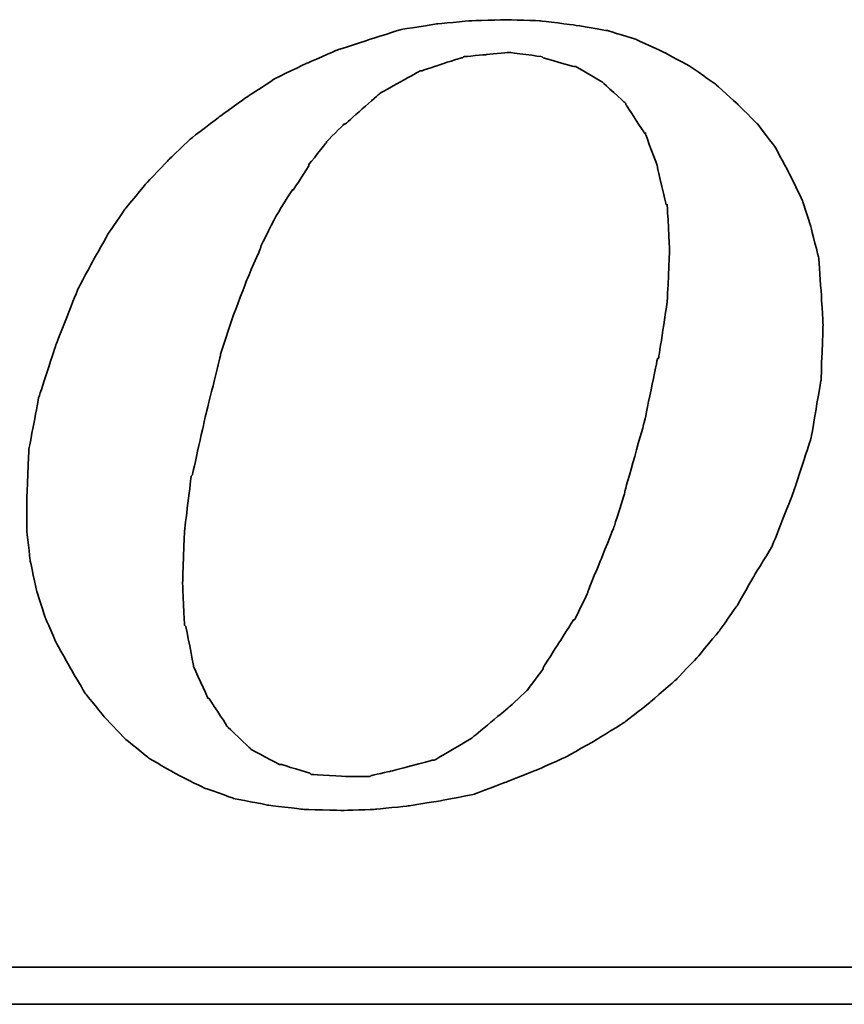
# Model space of a CAD drawing. Header units: millimetres. Extents: x 304 to 544, y 331 to 411.
# Tile 49 of 56: x 481.2 to 482.83, y 354.31 to 356.26. Entities that reach past the tile are written whole.
import ezdxf

# ---------------------------------------------------------------- set-up
doc = ezdxf.new("R2010")
doc.units = ezdxf.units.MM
doc.header["$LTSCALE"] = 0.1
doc.layers.add('DIM', color=4, linetype='CONTINUOUS')
doc.layers.add('layer 1', color=7, linetype='CONTINUOUS')

# ---------------------------------------------------------------- blocks, each defined once
blk = doc.blocks.new('TBI MOTION logo(完整正式版)')
at = {"layer": 'layer 1', "color": 22, "lineweight": 35}
for points, knots in [([(35.79625, -6.98375), (35.79625, -6.98375), (36.23125, -7.43875), (36.23125, -7.43875), (36.23125, -7.43875), (36.23125, -7.43875), (36.75625, -7.87125), (36.75625, -7.87125), (36.75625, -7.87125), (36.75625, -7.87125), (37.33125, -8.20375), (37.33125, -8.20375), (37.33125, -8.20375), (37.33125, -8.20375), (37.95625, -8.51875), (37.95625, -8.51875), (37.95625, -8.51875), (37.95625, -8.51875), (38.62625, -8.75875), (38.62625, -8.75875), (38.62625, -8.75875), (38.62625, -8.75875), (39.37125, -8.90375), (39.37125, -8.90375), (39.37125, -8.90375), (39.37125, -8.90375), (40.14125, -8.99875), (40.14125, -8.99875), (40.14125, -8.99875), (40.14125, -8.99875), (41.02625, -9.02375), (41.02625, -9.02375), (41.02625, -9.02375), (41.02625, -9.02375), (41.74625, -8.99875), (41.74625, -8.99875), (41.74625, -8.99875), (41.74625, -8.99875), (42.46625, -8.92375), (42.46625, -8.92375), (42.46625, -8.92375), (42.46625, -8.92375), (43.21125, -8.80625), (43.21125, -8.80625), (43.21125, -8.80625), (43.21125, -8.80625), (43.93125, -8.66375), (43.93125, -8.66375), (43.93125, -8.66375), (43.93125, -8.66375), (44.62625, -8.39875), (44.62625, -8.39875), (44.62625, -8.39875), (44.62625, -8.39875), (45.29625, -8.13375), (45.29625, -8.13375), (45.29625, -8.13375), (45.29625, -8.13375), (45.94625, -7.84375), (45.94625, -7.84375), (45.94625, -7.84375), (45.94625, -7.84375), (46.61625, -7.46375), (46.61625, -7.46375), (46.61625, -7.46375), (46.61625, -7.46375), (47.24125, -7.07875), (47.24125, -7.07875), (47.24125, -7.07875), (47.24125, -7.07875), (47.81625, -6.62375), (47.81625, -6.62375), (47.81625, -6.62375), (47.81625, -6.62375), (48.36875, -6.14375), (48.36875, -6.14375), (48.36875, -6.14375), (48.36875, -6.14375), (48.84625, -5.64125), (48.84625, -5.64125), (48.84625, -5.64125), (48.84625, -5.64125), (49.32625, -5.06375), (49.32625, -5.06375), (49.32625, -5.06375), (49.32625, -5.06375), (49.71125, -4.51374), (49.71125, -4.51374), (49.71125, -4.51374), (49.71125, -4.51374), (50.09625, -3.83874), (50.09625, -3.83874), (50.09625, -3.83874), (50.09625, -3.83874), (50.48125, -3.21374), (50.48125, -3.21374), (50.48125, -3.21374), (50.48125, -3.21374), (50.96125, -1.99125), (50.96125, -1.99125), (50.96125, -1.99125), (50.96125, -1.99125), (51.34375, -0.81875), (51.34375, -0.81875), (51.34375, -0.81875), (51.34375, -0.81875), (51.56125, 0.45624), (51.56125, 0.45624), (51.56125, 0.45624), (51.56125, 0.45624), (51.60625, 1.67624), (51.60625, 1.67624), (51.60625, 1.67624), (51.60625, 1.67624), (51.56125, 2.44625), (51.56125, 2.44625), (51.56125, 2.44625), (51.56125, 2.44625), (51.51125, 3.14125), (51.51125, 3.14125), (51.51125, 3.14125), (51.51125, 3.14125), (51.34375, 3.81125), (51.34375, 3.81125), (51.34375, 3.81125), (51.34375, 3.81125), (51.15125, 4.41125), (51.15125, 4.41125), (51.15125, 4.41125), (51.15125, 4.41125), (50.86125, 5.01125), (50.86125, 5.01125), (50.86125, 5.01125), (50.86125, 5.01125), (50.55125, 5.58875), (50.55125, 5.58875), (50.55125, 5.58875), (50.55125, 5.58875), (50.16625, 6.09125), (50.16625, 6.09125), (50.16625, 6.09125), (50.16625, 6.09125), (49.71125, 6.54875), (49.71125, 6.54875), (49.71125, 6.54875), (49.71125, 6.54875), (49.23125, 6.98125), (49.23125, 6.98125), (49.23125, 6.98125), (49.23125, 6.98125), (48.67875, 7.36625), (48.67875, 7.36625), (48.67875, 7.36625), (48.67875, 7.36625), (48.10375, 7.67625), (48.10375, 7.67625), (48.10375, 7.67625), (48.10375, 7.67625), (47.48125, 7.96375), (47.48125, 7.96375), (47.48125, 7.96375), (47.48125, 7.96375), (46.85625, 8.15625), (46.85625, 8.15625), (46.85625, 8.15625), (46.85625, 8.15625), (46.13625, 8.27624), (46.13625, 8.27624), (46.13625, 8.27624), (46.13625, 8.27624), (45.39125, 8.37125), (45.39125, 8.37125), (45.39125, 8.37125), (45.39125, 8.37125), (44.62625, 8.39624), (44.62625, 8.39624), (44.62625, 8.39624), (44.62625, 8.39624), (43.83625, 8.37125), (43.83625, 8.37125), (43.83625, 8.37125), (43.83625, 8.37125), (43.09125, 8.30125), (43.09125, 8.30125), (43.09125, 8.30125), (43.09125, 8.30125), (42.32125, 8.18125), (42.32125, 8.18125), (42.32125, 8.18125), (42.32125, 8.18125), (41.62875, 7.96375), (41.62875, 7.96375), (41.62875, 7.96375), (41.62875, 7.96375), (40.90625, 7.72625), (40.90625, 7.72625), (40.90625, 7.72625), (40.90625, 7.72625), (40.23624, 7.43625), (40.23624, 7.43625), (40.23624, 7.43625), (40.23624, 7.43625), (39.54124, 7.10125), (39.54124, 7.10125), (39.54124, 7.10125), (39.54124, 7.10125), (38.91625, 6.69125), (38.91625, 6.69125), (38.91625, 6.69125), (38.91625, 6.69125), (38.31625, 6.26125), (38.31625, 6.26125), (38.31625, 6.26125), (38.31625, 6.26125), (37.69125, 5.78125), (37.69125, 5.78125), (37.69125, 5.78125), (37.69125, 5.78125), (37.18625, 5.30125), (37.18625, 5.30125), (37.18625, 5.30125), (37.18625, 5.30125), (36.70625, 4.79624), (36.70625, 4.79624), (36.70625, 4.79624), (36.70625, 4.79624), (36.23125, 4.22125), (36.23125, 4.22125), (36.23125, 4.22125), (36.23125, 4.22125), (35.87124, 3.69375), (35.87124, 3.69375), (35.87124, 3.69375), (35.87124, 3.69375), (35.53125, 3.09125), (35.53125, 3.09125), (35.53125, 3.09125), (35.53125, 3.09125), (35.19875, 2.47125), (35.19875, 2.47125), (35.19875, 2.47125), (35.19875, 2.47125), (34.71625, 1.24625), (34.71625, 1.24625), (34.71625, 1.24625), (34.71625, 1.24625), (34.33125, 0.06874), (34.33125, 0.06874), (34.33125, 0.06874), (34.33125, 0.06874), (34.11625, -1.07875), (34.11625, -1.07875), (34.11625, -1.07875), (34.11625, -1.07875), (34.07125, -2.15875), (34.07125, -2.15875), (34.07125, -2.15875), (34.07125, -2.15875), (34.07125, -2.85375), (34.07125, -2.85375), (34.07125, -2.85375), (34.07125, -2.85375), (34.14125, -3.50375), (34.14125, -3.50375), (34.14125, -3.50375), (34.14125, -3.50375), (34.28625, -4.17375), (34.28625, -4.17375), (34.28625, -4.17375), (34.28625, -4.17375), (34.47625, -4.77624), (34.47625, -4.77624), (34.47625, -4.77624), (34.47625, -4.77624), (34.71625, -5.32625), (34.71625, -5.32625), (34.71625, -5.32625), (34.71625, -5.32625), (35.05375, -5.92875), (35.05375, -5.92875), (35.05375, -5.92875), (35.05375, -5.92875), (35.36375, -6.45375), (35.36375, -6.45375), (35.36375, -6.45375), (35.36375, -6.45375), (35.79625, -6.98375), (35.79625, -6.98375)], [0, 0, 0, 0, 0.01388889, 0.01388889, 0.01388889, 0.0138889, 0.02777778, 0.02777778, 0.02777778, 0.02777779, 0.04166667, 0.04166667, 0.04166667, 0.04166668, 0.05555556, 0.05555556, 0.05555556, 0.05555557, 0.06944444, 0.06944444, 0.06944444, 0.06944445, 0.08333333, 0.08333333, 0.08333333, 0.08333334, 0.09722222, 0.09722222, 0.09722222, 0.09722223, 0.11111111, 0.11111111, 0.11111111, 0.11111112, 0.125, 0.125, 0.125, 0.12500001, 0.13888889, 0.13888889, 0.13888889, 0.1388889, 0.15277778, 0.15277778, 0.15277778, 0.15277779, 0.16666667, 0.16666667, 0.16666667, 0.16666668, 0.18055556, 0.18055556, 0.18055556, 0.18055557, 0.19444444, 0.19444444, 0.19444444, 0.19444445, 0.20833333, 0.20833333, 0.20833333, 0.20833334, 0.22222222, 0.22222222, 0.22222222, 0.22222223, 0.23611111, 0.23611111, 0.23611111, 0.23611112, 0.25, 0.25, 0.25, 0.25000001, 0.26388889, 0.26388889, 0.26388889, 0.2638889, 0.27777778, 0.27777778, 0.27777778, 0.27777779, 0.29166667, 0.29166667, 0.29166667, 0.29166668, 0.30555556, 0.30555556, 0.30555556, 0.30555557, 0.31944444, 0.31944444, 0.31944444, 0.31944445, 0.33333333, 0.33333333, 0.33333333, 0.33333334, 0.34722222, 0.34722222, 0.34722222, 0.34722223, 0.36111111, 0.36111111, 0.36111111, 0.36111112, 0.375, 0.375, 0.375, 0.37500001, 0.38888889, 0.38888889, 0.38888889, 0.3888889, 0.40277778, 0.40277778, 0.40277778, 0.40277779, 0.41666667, 0.41666667, 0.41666667, 0.41666668, 0.43055556, 0.43055556, 0.43055556, 0.43055557, 0.44444444, 0.44444444, 0.44444444, 0.44444445, 0.45833333, 0.45833333, 0.45833333, 0.45833334, 0.47222222, 0.47222222, 0.47222222, 0.47222223, 0.48611111, 0.48611111, 0.48611111, 0.48611112, 0.5, 0.5, 0.5, 0.50000001, 0.51388889, 0.51388889, 0.51388889, 0.5138889, 0.52777778, 0.52777778, 0.52777778, 0.52777779, 0.54166667, 0.54166667, 0.54166667, 0.54166668, 0.55555556, 0.55555556, 0.55555556, 0.55555557, 0.56944444, 0.56944444, 0.56944444, 0.56944445, 0.58333333, 0.58333333, 0.58333333, 0.58333334, 0.59722222, 0.59722222, 0.59722222, 0.59722223, 0.61111111, 0.61111111, 0.61111111, 0.61111112, 0.625, 0.625, 0.625, 0.62500001, 0.63888889, 0.63888889, 0.63888889, 0.6388889, 0.65277778, 0.65277778, 0.65277778, 0.65277779, 0.66666667, 0.66666667, 0.66666667, 0.66666668, 0.68055556, 0.68055556, 0.68055556, 0.68055557, 0.69444444, 0.69444444, 0.69444444, 0.69444445, 0.70833333, 0.70833333, 0.70833333, 0.70833334, 0.72222222, 0.72222222, 0.72222222, 0.72222223, 0.73611111, 0.73611111, 0.73611111, 0.73611112, 0.75, 0.75, 0.75, 0.75000001, 0.76388889, 0.76388889, 0.76388889, 0.7638889, 0.77777778, 0.77777778, 0.77777778, 0.77777779, 0.79166667, 0.79166667, 0.79166667, 0.79166668, 0.80555556, 0.80555556, 0.80555556, 0.80555557, 0.81944444, 0.81944444, 0.81944444, 0.81944445, 0.83333333, 0.83333333, 0.83333333, 0.83333334, 0.84722222, 0.84722222, 0.84722222, 0.84722223, 0.86111111, 0.86111111, 0.86111111, 0.86111112, 0.875, 0.875, 0.875, 0.87500001, 0.88888889, 0.88888889, 0.88888889, 0.8888889, 0.90277778, 0.90277778, 0.90277778, 0.90277779, 0.91666667, 0.91666667, 0.91666667, 0.91666668, 0.93055556, 0.93055556, 0.93055556, 0.93055557, 0.94444444, 0.94444444, 0.94444444, 0.94444445, 0.95833333, 0.95833333, 0.95833333, 0.95833334, 0.97222222, 0.97222222, 0.97222222, 0.97222223, 0.98611111, 0.98611111, 0.98611111, 0.98611112, 1, 1, 1, 1]), ([(38.33875, 1.03124), (38.33875, 1.03124), (38.62625, 1.89625), (38.62625, 1.89625), (38.62625, 1.89625), (38.62625, 1.89625), (38.91625, 2.66375), (38.91625, 2.66375), (38.91625, 2.66375), (38.91625, 2.66375), (39.22625, 3.38125), (39.22625, 3.38125), (39.22625, 3.38125), (39.22625, 3.38125), (39.22625, 3.40624), (39.22625, 3.40624), (39.22625, 3.40624), (39.22625, 3.40624), (39.56124, 4.07624), (39.56124, 4.07624), (39.56124, 4.07624), (39.56124, 4.07624), (39.92125, 4.65125), (39.92125, 4.65125), (39.92125, 4.65125), (39.92125, 4.65125), (39.94625, 4.65125), (39.94625, 4.65125), (39.94625, 4.65125), (39.94625, 4.65125), (40.28125, 5.17875), (40.28125, 5.17875), (40.28125, 5.17875), (40.28125, 5.17875), (40.28125, 5.20375), (40.28125, 5.20375), (40.28125, 5.20375), (40.28125, 5.20375), (40.66875, 5.68625), (40.66875, 5.68625), (40.66875, 5.68625), (40.66875, 5.68625), (40.66875, 5.70625), (40.66875, 5.70625), (40.66875, 5.70625), (40.66875, 5.70625), (41.05124, 6.09125), (41.05124, 6.09125), (41.05124, 6.09125), (41.05124, 6.09125), (41.07625, 6.09125), (41.07625, 6.09125), (41.07625, 6.09125), (41.07625, 6.09125), (41.84125, 6.76625), (41.84125, 6.76625), (41.84125, 6.76625), (41.84125, 6.76625), (41.86625, 6.78625), (41.86625, 6.78625), (41.86625, 6.78625), (41.86625, 6.78625), (42.73125, 7.26624), (42.73125, 7.26624), (42.73125, 7.26624), (42.73125, 7.26624), (42.75625, 7.26624), (42.75625, 7.26624), (42.75625, 7.26624), (42.75625, 7.26624), (43.18625, 7.41125), (43.18625, 7.41125), (43.18625, 7.41125), (43.18625, 7.41125), (43.64125, 7.55625), (43.64125, 7.55625), (43.64125, 7.55625), (43.64125, 7.55625), (43.66625, 7.55625), (43.66625, 7.55625), (43.66625, 7.55625), (43.66625, 7.55625), (43.69125, 7.58124), (43.69125, 7.58124), (43.69125, 7.58124), (43.69125, 7.58124), (44.19125, 7.62625), (44.19125, 7.62625), (44.19125, 7.62625), (44.19125, 7.62625), (44.67125, 7.67625), (44.67125, 7.67625), (44.67125, 7.67625), (44.67125, 7.67625), (44.69625, 7.67625), (44.69625, 7.67625), (44.69625, 7.67625), (44.69625, 7.67625), (45.41875, 7.58124), (45.41875, 7.58124), (45.41875, 7.58124), (45.41875, 7.58124), (45.44125, 7.55625), (45.44125, 7.55625), (45.44125, 7.55625), (45.44125, 7.55625), (46.11125, 7.36625), (46.11125, 7.36625), (46.11125, 7.36625), (46.11125, 7.36625), (46.13625, 7.36625), (46.13625, 7.36625), (46.13625, 7.36625), (46.13625, 7.36625), (46.15875, 7.36625), (46.15875, 7.36625), (46.15875, 7.36625), (46.15875, 7.36625), (46.73625, 7.02624), (46.73625, 7.02624), (46.73625, 7.02624), (46.73625, 7.02624), (46.76125, 7.00624), (46.76125, 7.00624), (46.76125, 7.00624), (46.76125, 7.00624), (47.24125, 6.57124), (47.24125, 6.57124), (47.24125, 6.57124), (47.24125, 6.57124), (47.26625, 6.54875), (47.26625, 6.54875), (47.26625, 6.54875), (47.26625, 6.54875), (47.26625, 6.52375), (47.26625, 6.52375), (47.26625, 6.52375), (47.26625, 6.52375), (47.67375, 5.89875), (47.67375, 5.89875), (47.67375, 5.89875), (47.67375, 5.89875), (47.69625, 5.89875), (47.69625, 5.89875), (47.69625, 5.89875), (47.69625, 5.89875), (47.69625, 5.87625), (47.69625, 5.87625), (47.69625, 5.87625), (47.69625, 5.87625), (47.96125, 5.15625), (47.96125, 5.15625), (47.96125, 5.15625), (47.96125, 5.15625), (47.96125, 5.13125), (47.96125, 5.13125), (47.96125, 5.13125), (47.96125, 5.13125), (48.15125, 4.31875), (48.15125, 4.31875), (48.15125, 4.31875), (48.15125, 4.31875), (48.17625, 4.31875), (48.17625, 4.31875), (48.17625, 4.31875), (48.17625, 4.31875), (48.17625, 4.29125), (48.17625, 4.29125), (48.17625, 4.29125), (48.17625, 4.29125), (48.22625, 3.33125), (48.22625, 3.33125), (48.22625, 3.33125), (48.22625, 3.33125), (48.22625, 3.30875), (48.22625, 3.30875), (48.22625, 3.30875), (48.22625, 3.30875), (48.17625, 2.20624), (48.17625, 2.20624), (48.17625, 2.20624), (48.17625, 2.20624), (48.17625, 2.18124), (48.17625, 2.18124), (48.17625, 2.18124), (48.17625, 2.18124), (47.98375, 0.93624), (47.98375, 0.93624), (47.98375, 0.93624), (47.98375, 0.93624), (47.96125, 0.93624), (47.96125, 0.93624), (47.96125, 0.93624), (47.96125, 0.93624), (47.67375, -0.45874), (47.67375, -0.45874), (47.67375, -0.45874), (47.67375, -0.45874), (47.24125, -1.99125), (47.24125, -1.99125), (47.24125, -1.99125), (47.24125, -1.99125), (47.24125, -2.01874), (47.24125, -2.01874), (47.24125, -2.01874), (47.24125, -2.01874), (47.00125, -2.78375), (47.00125, -2.78375), (47.00125, -2.78375), (47.00125, -2.78375), (46.71125, -3.50375), (46.71125, -3.50375), (46.71125, -3.50375), (46.71125, -3.50375), (46.42625, -4.19875), (46.42625, -4.19875), (46.42625, -4.19875), (46.42625, -4.19875), (46.42625, -4.22375), (46.42625, -4.22375), (46.42625, -4.22375), (46.42625, -4.22375), (46.13625, -4.82374), (46.13625, -4.82374), (46.13625, -4.82374), (46.13625, -4.82374), (46.11125, -4.82374), (46.11125, -4.82374), (46.11125, -4.82374), (46.11125, -4.82374), (45.77625, -5.35125), (45.77625, -5.35125), (45.77625, -5.35125), (45.77625, -5.35125), (45.44125, -5.87875), (45.44125, -5.87875), (45.44125, -5.87875), (45.44125, -5.87875), (45.44125, -5.90375), (45.44125, -5.90375), (45.44125, -5.90375), (45.44125, -5.90375), (45.10625, -6.35875), (45.10625, -6.35875), (45.10625, -6.35875), (45.10625, -6.35875), (45.08125, -6.38375), (45.08125, -6.38375), (45.08125, -6.38375), (45.08125, -6.38375), (44.69625, -6.74375), (44.69625, -6.74375), (44.69625, -6.74375), (44.69625, -6.74375), (43.88375, -7.41625), (43.88375, -7.41625), (43.88375, -7.41625), (43.88375, -7.41625), (43.85625, -7.43875), (43.85625, -7.43875), (43.85625, -7.43875), (43.85625, -7.43875), (43.04125, -7.91875), (43.04125, -7.91875), (43.04125, -7.91875), (43.04125, -7.91875), (43.01625, -7.91875), (43.01625, -7.91875), (43.01625, -7.91875), (43.01625, -7.91875), (42.99625, -7.91875), (42.99625, -7.91875), (42.99625, -7.91875), (42.99625, -7.91875), (42.08125, -8.15875), (42.08125, -8.15875), (42.08125, -8.15875), (42.08125, -8.15875), (41.65125, -8.25625), (41.65125, -8.25625), (41.65125, -8.25625), (41.65125, -8.25625), (41.62875, -8.27875), (41.62875, -8.27875), (41.62875, -8.27875), (41.62875, -8.27875), (41.60125, -8.27875), (41.60125, -8.27875), (41.60125, -8.27875), (41.60125, -8.27875), (41.12125, -8.27875), (41.12125, -8.27875), (41.12125, -8.27875), (41.12125, -8.27875), (40.35624, -8.23125), (40.35624, -8.23125), (40.35624, -8.23125), (40.35624, -8.23125), (40.33125, -8.23125), (40.33125, -8.23125), (40.33125, -8.23125), (40.33125, -8.23125), (40.30625, -8.20375), (40.30625, -8.20375), (40.30625, -8.20375), (40.30625, -8.20375), (39.68375, -8.01375), (39.68375, -8.01375), (39.68375, -8.01375), (39.68375, -8.01375), (39.66124, -8.01375), (39.66124, -8.01375), (39.66124, -8.01375), (39.66124, -8.01375), (39.63625, -8.01375), (39.63625, -8.01375), (39.63625, -8.01375), (39.63625, -8.01375), (39.01125, -7.67875), (39.01125, -7.67875), (39.01125, -7.67875), (39.01125, -7.67875), (38.98875, -7.65375), (38.98875, -7.65375), (38.98875, -7.65375), (38.98875, -7.65375), (38.48625, -7.17375), (38.48625, -7.17375), (38.48625, -7.17375), (38.48625, -7.17375), (38.45875, -7.14875), (38.45875, -7.14875), (38.45875, -7.14875), (38.45875, -7.14875), (38.45875, -7.12875), (38.45875, -7.12875), (38.45875, -7.12875), (38.45875, -7.12875), (38.07625, -6.54875), (38.07625, -6.54875), (38.07625, -6.54875), (38.07625, -6.54875), (38.05125, -6.54875), (38.05125, -6.54875), (38.05125, -6.54875), (38.05125, -6.54875), (38.05125, -6.52875), (38.05125, -6.52875), (38.05125, -6.52875), (38.05125, -6.52875), (37.74125, -5.85375), (37.74125, -5.85375), (37.74125, -5.85375), (37.74125, -5.85375), (37.74125, -5.82875), (37.74125, -5.82875), (37.74125, -5.82875), (37.74125, -5.82875), (37.57375, -4.96875), (37.57375, -4.96875), (37.57375, -4.96875), (37.57375, -4.96875), (37.54625, -4.94375), (37.54625, -4.94375), (37.54625, -4.94375), (37.54625, -4.94375), (37.50125, -4.03375), (37.50125, -4.03375), (37.50125, -4.03375), (37.50125, -4.03375), (37.50125, -4.00875), (37.50125, -4.00875), (37.50125, -4.00875), (37.50125, -4.00875), (37.54625, -2.85375), (37.54625, -2.85375), (37.54625, -2.85375), (37.54625, -2.85375), (37.69125, -1.65875), (37.69125, -1.65875), (37.69125, -1.65875), (37.69125, -1.65875), (37.71624, -1.63375), (37.71624, -1.63375), (37.71624, -1.63375), (37.71624, -1.63375), (38.00375, -0.33875), (38.00375, -0.33875), (38.00375, -0.33875), (38.00375, -0.33875), (38.33875, 1.00624), (38.33875, 1.00624), (38.33875, 1.00624), (38.33875, 1.00624), (38.33875, 1.03124), (38.33875, 1.03124)], [0, 0, 0, 0, 0.01010101, 0.01010101, 0.01010101, 0.01010102, 0.02020202, 0.02020202, 0.02020202, 0.02020203, 0.03030303, 0.03030303, 0.03030303, 0.03030304, 0.04040404, 0.04040404, 0.04040404, 0.04040405, 0.05050505, 0.05050505, 0.05050505, 0.05050506, 0.06060606, 0.06060606, 0.06060606, 0.06060607, 0.07070707, 0.07070707, 0.07070707, 0.07070708, 0.08080808, 0.08080808, 0.08080808, 0.08080809, 0.09090909, 0.09090909, 0.09090909, 0.0909091, 0.1010101, 0.1010101, 0.1010101, 0.10101011, 0.11111111, 0.11111111, 0.11111111, 0.11111112, 0.12121212, 0.12121212, 0.12121212, 0.12121213, 0.13131313, 0.13131313, 0.13131313, 0.13131314, 0.14141414, 0.14141414, 0.14141414, 0.14141415, 0.15151515, 0.15151515, 0.15151515, 0.15151516, 0.16161616, 0.16161616, 0.16161616, 0.16161617, 0.17171717, 0.17171717, 0.17171717, 0.17171718, 0.18181818, 0.18181818, 0.18181818, 0.18181819, 0.19191919, 0.19191919, 0.19191919, 0.1919192, 0.2020202, 0.2020202, 0.2020202, 0.20202021, 0.21212121, 0.21212121, 0.21212121, 0.21212122, 0.22222222, 0.22222222, 0.22222222, 0.22222223, 0.23232323, 0.23232323, 0.23232323, 0.23232324, 0.24242424, 0.24242424, 0.24242424, 0.24242425, 0.25252525, 0.25252525, 0.25252525, 0.25252526, 0.26262626, 0.26262626, 0.26262626, 0.26262627, 0.27272727, 0.27272727, 0.27272727, 0.27272728, 0.28282828, 0.28282828, 0.28282828, 0.28282829, 0.29292929, 0.29292929, 0.29292929, 0.2929293, 0.3030303, 0.3030303, 0.3030303, 0.30303031, 0.31313131, 0.31313131, 0.31313131, 0.31313132, 0.32323232, 0.32323232, 0.32323232, 0.32323233, 0.33333333, 0.33333333, 0.33333333, 0.33333334, 0.34343434, 0.34343434, 0.34343434, 0.34343435, 0.35353535, 0.35353535, 0.35353535, 0.35353536, 0.36363636, 0.36363636, 0.36363636, 0.36363637, 0.37373737, 0.37373737, 0.37373737, 0.37373738, 0.38383838, 0.38383838, 0.38383838, 0.38383839, 0.39393939, 0.39393939, 0.39393939, 0.3939394, 0.4040404, 0.4040404, 0.4040404, 0.40404041, 0.41414141, 0.41414141, 0.41414141, 0.41414142, 0.42424242, 0.42424242, 0.42424242, 0.42424243, 0.43434343, 0.43434343, 0.43434343, 0.43434344, 0.44444444, 0.44444444, 0.44444444, 0.44444445, 0.45454545, 0.45454545, 0.45454545, 0.45454546, 0.46464646, 0.46464646, 0.46464646, 0.46464647, 0.47474747, 0.47474747, 0.47474747, 0.47474748, 0.48484848, 0.48484848, 0.48484848, 0.48484849, 0.49494949, 0.49494949, 0.49494949, 0.4949495, 0.50505051, 0.50505051, 0.50505051, 0.50505052, 0.51515152, 0.51515152, 0.51515152, 0.51515153, 0.52525253, 0.52525253, 0.52525253, 0.52525254, 0.53535354, 0.53535354, 0.53535354, 0.53535355, 0.54545455, 0.54545455, 0.54545455, 0.54545456, 0.55555556, 0.55555556, 0.55555556, 0.55555557, 0.56565657, 0.56565657, 0.56565657, 0.56565658, 0.57575758, 0.57575758, 0.57575758, 0.57575759, 0.58585859, 0.58585859, 0.58585859, 0.5858586, 0.5959596, 0.5959596, 0.5959596, 0.59595961, 0.60606061, 0.60606061, 0.60606061, 0.60606062, 0.61616162, 0.61616162, 0.61616162, 0.61616163, 0.62626263, 0.62626263, 0.62626263, 0.62626264, 0.63636364, 0.63636364, 0.63636364, 0.63636365, 0.64646465, 0.64646465, 0.64646465, 0.64646466, 0.65656566, 0.65656566, 0.65656566, 0.65656567, 0.66666667, 0.66666667, 0.66666667, 0.66666668, 0.67676768, 0.67676768, 0.67676768, 0.67676769, 0.68686869, 0.68686869, 0.68686869, 0.6868687, 0.6969697, 0.6969697, 0.6969697, 0.69696971, 0.70707071, 0.70707071, 0.70707071, 0.70707072, 0.71717172, 0.71717172, 0.71717172, 0.71717173, 0.72727273, 0.72727273, 0.72727273, 0.72727274, 0.73737374, 0.73737374, 0.73737374, 0.73737375, 0.74747475, 0.74747475, 0.74747475, 0.74747476, 0.75757576, 0.75757576, 0.75757576, 0.75757577, 0.76767677, 0.76767677, 0.76767677, 0.76767678, 0.77777778, 0.77777778, 0.77777778, 0.77777779, 0.78787879, 0.78787879, 0.78787879, 0.7878788, 0.7979798, 0.7979798, 0.7979798, 0.79797981, 0.80808081, 0.80808081, 0.80808081, 0.80808082, 0.81818182, 0.81818182, 0.81818182, 0.81818183, 0.82828283, 0.82828283, 0.82828283, 0.82828284, 0.83838384, 0.83838384, 0.83838384, 0.83838385, 0.84848485, 0.84848485, 0.84848485, 0.84848486, 0.85858586, 0.85858586, 0.85858586, 0.85858587, 0.86868687, 0.86868687, 0.86868687, 0.86868688, 0.87878788, 0.87878788, 0.87878788, 0.87878789, 0.88888889, 0.88888889, 0.88888889, 0.8888889, 0.8989899, 0.8989899, 0.8989899, 0.89898991, 0.90909091, 0.90909091, 0.90909091, 0.90909092, 0.91919192, 0.91919192, 0.91919192, 0.91919193, 0.92929293, 0.92929293, 0.92929293, 0.92929294, 0.93939394, 0.93939394, 0.93939394, 0.93939395, 0.94949495, 0.94949495, 0.94949495, 0.94949496, 0.95959596, 0.95959596, 0.95959596, 0.95959597, 0.96969697, 0.96969697, 0.96969697, 0.96969698, 0.97979798, 0.97979798, 0.97979798, 0.97979799, 0.98989899, 0.98989899, 0.98989899, 0.989899, 1, 1, 1, 1]), ([(75.90875, -9.47875), (75.90875, -9.47875), (75.90875, -12.28625), (75.90875, -12.28625), (75.90875, -12.28625), (75.90875, -12.28625), (75.90875, -12.47875), (75.90875, -12.47875), (75.90875, -12.47875), (75.90875, -12.47875), (75.71625, -12.47875), (75.71625, -12.47875), (75.71625, -12.47875), (75.71625, -12.47875), (-88.32875, -12.47875), (-88.32875, -12.47875), (-88.32875, -12.47875), (-88.32875, -12.47875), (-88.32875, -13.29375), (-88.32875, -13.29375), (-88.32875, -13.29375), (-88.32875, -13.29375), (82.89125, -13.29375), (82.89125, -13.29375), (82.89125, -13.29375), (82.89125, -13.29375), (75.90875, -9.47875), (75.90875, -9.47875)], [0, 0, 0, 0, 0.14285714, 0.14285714, 0.14285714, 0.14285715, 0.28571429, 0.28571429, 0.28571429, 0.2857143, 0.42857143, 0.42857143, 0.42857143, 0.42857144, 0.57142857, 0.57142857, 0.57142857, 0.57142858, 0.71428571, 0.71428571, 0.71428571, 0.71428572, 0.85714286, 0.85714286, 0.85714286, 0.85714287, 1, 1, 1, 1])]:
    blk.add_open_spline(points, degree=3, knots=knots, dxfattribs=at)

msp = doc.modelspace()

# ---------------------------------------------------------------- block references
at = {"layer": 'DIM', "color": 7, "xscale": 0.090033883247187, "yscale": 0.090033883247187, "zscale": 0.090033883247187}
msp.add_blockref('TBI MOTION logo(完整正式版)', (478.1435, 355.5049), dxfattribs=at)

doc.saveas('drawing.dxf')
